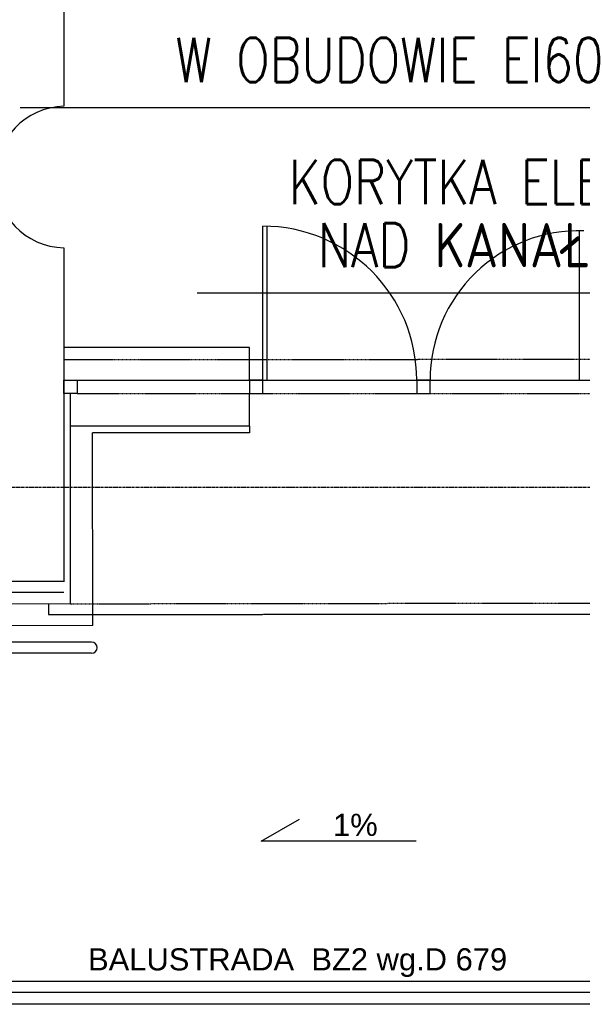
# Model space of a CAD drawing. Header units: inches. Extents: x -145354 to -97635, y 38777 to 78670.
# Tile 120 of 231: x -139945 to -139691, y 50291 to 50735. Entities that reach past the tile are written whole.
import ezdxf
from ezdxf.enums import TextEntityAlignment as Align

# ---------------------------------------------------------------- set-up
doc = ezdxf.new("R2010")
doc.units = ezdxf.units.IN
doc.header["$MEASUREMENT"] = 0
for name, pattern in [('CENTER', [2, 1.25, -0.25, 0.25, -0.25]), ('DASHDOT', [1, 0.5, -0.25, 0, -0.25]), ('DASHED2', [0.375, 0.25, -0.125])]:
    doc.linetypes.add(name, pattern=pattern)
for name, color, linetype in [('cokół_widok', 255, 'Continuous'), ('E35', 6, 'Continuous'), ('Ele-balustrada', 64, 'Continuous'), ('Okn---okna', 5, 'Continuous'), ('Opis-spadki', 61, 'Continuous'), ('Os-osie glowne', 8, 'CENTER'), ('Sc-cegla pelna', 32, 'Continuous'), ('Sc-izolacja term-obrys', 132, 'Continuous'), ('Sc-izolacja term-styropian', 151, 'STYROPIAN-KA'), ('Sc-nadproza kon', 5, 'DASHED2'), ('Sch-opis', 51, 'Continuous'), ('W-idok', 9, 'Continuous')]:
    doc.layers.add(name, color=color, linetype=linetype)
doc.styles.add('ROMANS', font='romans', dxfattribs={"width": 0.85})
doc.styles.add('TYTUL2', font='ARIAL.TTF')
doc.linetypes.add('BATTING', pattern='A,0.0001,-0.1,[134,ltypeshp.shx,S=0.1,R=0,X=-0.1,Y=0],-0.2,[134,ltypeshp.shx,S=0.1,R=180,X=0.1,Y=0],-0.1', length=0.4001)
doc.linetypes.add('STYROPIAN-KA', pattern='A,0.0001,-0.1,[135,ltypeshp.shx,S=0.1,R=0,X=-0.1,Y=0],0,[135,ltypeshp.shx,S=0.1,R=180,X=0.1,Y=0],-0.1', length=0.2001)

msp = doc.modelspace()

# ---------------------------------------------------------------- linework, layer by layer
at = {"layer": 'cokół_widok'}
for p in [(-139912.07, 50461.77), (-139841.17, 50548.9)]:
    msp.add_line(p, (-139912.12, 50548.9), dxfattribs=at)
msp.add_lwpolyline([(-139912.07, 50461.77), (-140028.18, 50461.66), (-140028.63, 50541.72)], dxfattribs=at)
at = {"layer": 'E35'}
for p, q in [((-139944.89, 50695.83), (-139634.38, 50695.83)), ((-139864.91, 50612.12), (-139554.4, 50612.12))]:
    msp.add_line(p, q, dxfattribs=at)
at = {"layer": 'Ele-balustrada'}
for p, q in [((-139912.57, 50454.27), (-140035.69, 50454.27)), ((-139912.57, 50449.27), (-140035.69, 50449.27)), ((-140043.29, 50301.17), (-139586.91, 50301.17)), ((-140043.29, 50296.17), (-139586.91, 50296.17))]:
    msp.add_line(p, q, dxfattribs=at)
msp.add_arc((-139912.57, 50451.77), 2.5, 270, 90, dxfattribs=at)
at = {"layer": 'Okn---okna'}
for p, q in [((-139835.17, 50572.66), (-139835.17, 50642.2)), ((-139833.17, 50572.66), (-139833.17, 50642.17)), ((-139692.11, 50572.66), (-139692.11, 50640.18)), ((-139919.13, 50572.66), (-139606.13, 50572.66))]:
    msp.add_line(p, q, dxfattribs=at)
for points in [[(-139919.13, 50572.66), (-139919.13, 50566.66), (-139925.13, 50566.66), (-139925.13, 50572.66), (-139919.13, 50572.66)], [(-139838.17, 50572.66), (-139841.17, 50572.66), (-139841.17, 50566.66), (-139835.17, 50566.66), (-139835.17, 50572.66), (-139838.17, 50572.66)], [(-139762.63, 50572.66), (-139765.63, 50572.66), (-139765.63, 50566.66), (-139759.63, 50566.66), (-139759.63, 50572.66), (-139762.63, 50572.66)]]:
    msp.add_lwpolyline(points, dxfattribs=at)
for centre, radius, start, end in [((-139835.17, 50572.66), 69.54, 0.0007, 90), ((-139692.11, 50572.66), 67.52, 88.3025, 180.0007)]:
    msp.add_arc(centre, radius, start, end, dxfattribs=at)
at = {"layer": 'Opis-spadki', "color": 4}
for p, q in [((-139835.9, 50364.38), (-139818.64, 50374.34)), ((-139765.94, 50364.38), (-139835.9, 50364.38))]:
    msp.add_line(p, q, dxfattribs=at)
at = {"layer": 'Os-osie glowne'}
msp.add_line((-143318.47, 50524.29), (-138010.68, 50524.29), dxfattribs=at)
at = {"layer": 'Sc-cegla pelna'}
for p, q in [((-139925.17, 50746.4), (-139925.17, 50696.4)), ((-139925.17, 50696.4), (-139925.17, 50696.38)), ((-139925.17, 50632.4), (-139925.08, 50481.61))]:
    msp.add_line(p, q, dxfattribs=at)
msp.add_lwpolyline([(-139925.08, 50481.76), (-140015.29, 50481.67)], dxfattribs=at)
msp.add_arc((-139924.17, 50664.4), 32, 91.7908, 268.2092, dxfattribs=at)
at = {"layer": 'Sc-izolacja term-obrys'}
msp.add_lwpolyline([(-140018.76, 50566.72), (-140018.24, 50471.67), (-139922.07, 50471.77), (-139922.13, 50566.66)], dxfattribs=at)
at = {"layer": 'Sc-izolacja term-styropian', "linetype": 'BATTING', "ltscale": 0.25}
msp.add_lwpolyline([(-139925.07, 50476.76), (-140015.29, 50476.67)], dxfattribs=at)
at = {"layer": 'Sc-nadproza kon', "linetype": 'DASHDOT', "ltscale": 0.5}
for p, q in [((-139925.14, 50581.96), (-139600.13, 50582.15)), ((-139919.13, 50566.66), (-139606.13, 50566.66)), ((-139922.07, 50471.62), (-139603.07, 50472.07))]:
    msp.add_line(p, q, dxfattribs=at)
at = {"layer": 'W-idok'}
for p, q in [((-139841.17, 50587.42), (-139925.14, 50587.42)), ((-139841.17, 50551.9), (-139841.17, 50566.66)), ((-139841.17, 50551.9), (-139922.12, 50551.9)), ((-139577.42, 50290.68), (-140035.29, 50290.67))]:
    msp.add_line(p, q, dxfattribs=at)
at = {"layer": 'W-idok', "linetype": 'DASHED2', "ltscale": 40}
for p, q in [((-139841.17, 50551.9), (-139841.17, 50548.9)), ((-139932.07, 50471.77), (-139932.07, 50466.76))]:
    msp.add_line(p, q, dxfattribs=at)
at = {"layer": 'W-idok', "linetype": 'DASHED2'}
msp.add_line((-139932.07, 50466.76), (-139577.24, 50467.1), dxfattribs=at)
at = {"layer": 'W-idok'}
msp.add_lwpolyline([(-139841.17, 50572.66), (-139841.17, 50587.42)], dxfattribs=at)

# ---------------------------------------------------------------- texts
at = {"layer": 'E35', "style": 'ROMANS', "width": 0.8}
for s, p in [('W OBUDOWIE EI60', (-139777.96, 50717.33)), ('KORYTKA ELEKTRYCZNE', (-139697.98, 50662.18)), ('NAD KANAŁEM WENT.', (-139697.98, 50633.63))]:
    msp.add_text(s, height=20, dxfattribs=at).set_placement(p, align=Align.MIDDLE)
at = {"layer": 'Opis-spadki', "style": 'TYTUL2'}
msp.add_text('1%%%', height=10, dxfattribs=at).set_placement((-139793.38, 50371.75), align=Align.MIDDLE_CENTER)
at = {"layer": 'Sch-opis', "style": 'TYTUL2'}
msp.add_text('BALUSTRADA  BZ2 wg.D 679', height=10, dxfattribs=at).set_placement((-139914.19, 50305.99))

doc.saveas('drawing.dxf')
